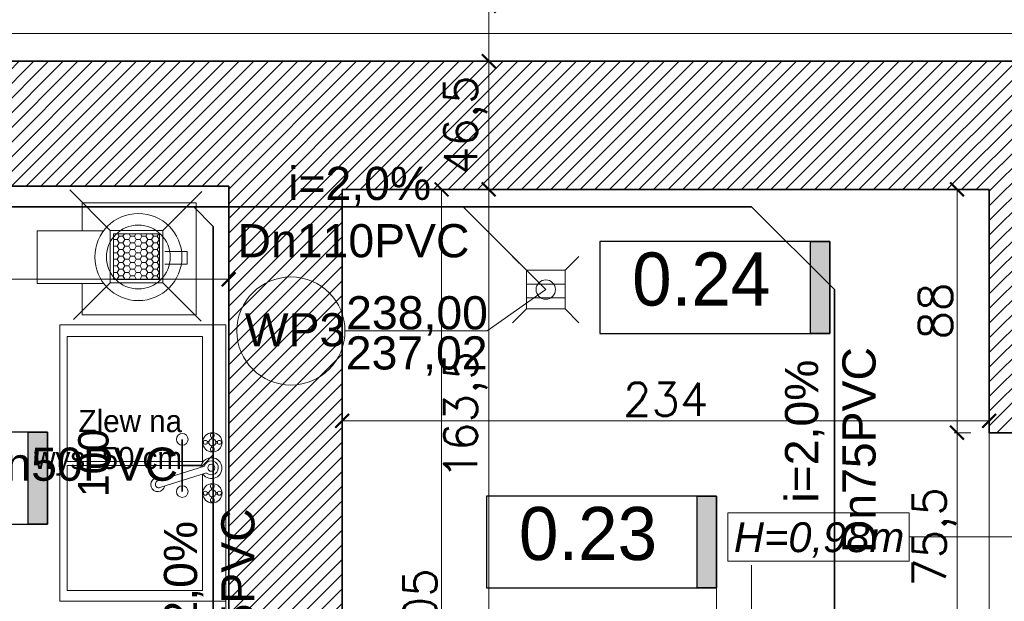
# Model space of a CAD drawing. Header units: millimetres. Extents: x -740 to 33545, y 5178 to 22494.
# Tile 117 of 250: x 9529 to 9885, y 11173 to 11384. Entities that reach past the tile are written whole.
import ezdxf
from ezdxf.lldxf.tags import DXFTag

# ---------------------------------------------------------------- set-up
doc = ezdxf.new("R2010")
doc.units = ezdxf.units.MM
doc.header["$MEASUREMENT"] = 0
doc.layers.get('Defpoints').update_dxf_attribs({"color": 252})
for name, color, linetype in [('_I_EKO_PODKLAD 3', 252, 'Continuous'), ('tabelki opis', 252, 'Continuous'), ('TECHNOLOGIA KUCHNI', 252, 'Continuous'), ('ULTRA-GASTRO TECHNOLOGIA', 252, 'Continuous'), ('Wymiary mebli mm', 252, 'Continuous')]:
    doc.layers.add(name, color=color, linetype=linetype)
for name, color, linetype, lineweight in [('_IS_EKO_KS_opis', 7, 'Continuous', 15), ('_IS_EKO_KS_prow_w_posadzce', 34, 'Continuous', 35), ('_IS_EKO_opis', 7, 'Continuous', 18), ('A_istniejÄ…ce Ĺ›ciany', 252, 'Continuous', 35), ('A_izolacja', 252, 'Continuous', 9), ('A_opisy', 252, 'Continuous', 15), ('l.przerywana', 252, 'ICAD_ISO03W100', 5), ('l.wypeĹ‚nien', 252, 'Continuous', 5), ('wymiarowanie', 252, 'Continuous', 9)]:
    doc.layers.add(name, color=color, linetype=linetype, lineweight=lineweight)
doc.styles.add('Arial_1', font='arial.ttf')
doc.styles.add('ARIALL', font='GOTHIC.TTF', dxfattribs={"height": 40})
doc.styles.add('ROMANS', font='romans')
doc.styles.add('styl2', font='simplex.shx')
doc.linetypes.add('BATTING', pattern='A,0.00254,-2.54,[134,ltypeshp.shx,S=2.54,R=0,X=-2.54,Y=0],-5.08,[134,ltypeshp.shx,S=2.54,R=180,X=2.54,Y=0],-2.54', length=10.16254)
tags = doc.linetypes.add('ICAD_ISO03W100', pattern=[30, 12, -18]).pattern_tags.tags
tags[6:7] = [DXFTag(74, 4), DXFTag(75, 0), DXFTag(340, '0'), DXFTag(46, 1.0), DXFTag(50, 0.0), DXFTag(44, 0.0), DXFTag(45, 0.0)]
tags[4:5] = [DXFTag(74, 4), DXFTag(75, 0), DXFTag(340, '0'), DXFTag(46, 1.0), DXFTag(50, 0.0), DXFTag(44, 0.0), DXFTag(45, 0.0)]
doc.dimstyles.new('Skala 1-50', dxfattribs={"dimtxt": 12, "dimasz": 5, "dimexe": 1, "dimexo": 1, "dimgap": 1.5, "dimtad": 1, "dimdec": 1, "dimrnd": 0.5, "dimtxsty": 'styl2', "dimblk": 'ARCHTICK', "dimcen": 5, "dimadec": 0, "dimazin": 0, "dimtfac": 1, "dimtdec": 1, "dimtmove": 1, "dimatfit": 3, "dimldrblk": 'ARCHTICK', "dimfxl": 0, "dimlwd": -1, "dimlwe": -1, "dimarcsym": 0})

# ---------------------------------------------------------------- blocks, each defined once
blk = doc.blocks.new('_ArchTick')
at = {"color": 0, "linetype": 'ByBlock', "const_width": 0.15}
blk.add_lwpolyline([(-0.5, -0.5), (0.5, 0.5)], dxfattribs=at)
blk = doc.blocks.new('*D1155')
at = {"layer": 'Defpoints', "color": 0}
for p in [(9879.19, 11238.62), (9645.19, 11231.38), (9879.19, 11224.96)]:
    blk.add_point(p, dxfattribs=at)
at = {"layer": 'wymiarowanie', "color": 0}
for p, q in [((9645.19, 11233.62), (9645.19, 11239.62)), ((9645.19, 11238.62), (9879.19, 11238.62)), ((9879.19, 11233.62), (9879.19, 11239.62))]:
    blk.add_line(p, q, dxfattribs=at)
at = {"layer": 'wymiarowanie', "color": 0, "xscale": 5, "yscale": 5, "zscale": 5, "rotation": 180}
blk.add_blockref('_ArchTick', (9645.19, 11238.62), dxfattribs=at)
at = {"layer": 'wymiarowanie', "color": 0, "xscale": 5, "yscale": 5, "zscale": 5}
blk.add_blockref('_ArchTick', (9879.19, 11238.62), dxfattribs=at)
at = {"layer": 'wymiarowanie', "color": 0, "insert": (9762.19, 11246.42), "char_height": 12, "attachment_point": 5, "style": 'styl2'}
blk.add_mtext('234', dxfattribs=at)
blk = doc.blocks.new('*D1308')
at = {"layer": 'Defpoints', "color": 0}
for p in [(9392.17, 11312.74), (9604.19, 11304.96), (9604.19, 11289.82)]:
    blk.add_point(p, dxfattribs=at)
at = {"layer": 'wymiarowanie', "color": 0}
for p, q in [((9392.17, 11294.82), (9392.17, 11288.82)), ((9604.19, 11294.82), (9604.19, 11288.82)), ((9392.17, 11289.82), (9604.19, 11289.82))]:
    blk.add_line(p, q, dxfattribs=at)
at = {"layer": 'wymiarowanie', "color": 0, "xscale": 5, "yscale": 5, "zscale": 5, "rotation": 180}
blk.add_blockref('_ArchTick', (9392.17, 11289.82), dxfattribs=at)
at = {"layer": 'wymiarowanie', "color": 0, "xscale": 5, "yscale": 5, "zscale": 5}
blk.add_blockref('_ArchTick', (9604.19, 11289.82), dxfattribs=at)
at = {"layer": 'wymiarowanie', "color": 0, "insert": (9498.18, 11297.47), "char_height": 12, "attachment_point": 5, "style": 'styl2'}
blk.add_mtext('212', dxfattribs=at)
blk = doc.blocks.new('A$C1BAB27D1')
at = {"layer": 'TECHNOLOGIA KUCHNI', "lineweight": 9}
h = blk.add_hatch(dxfattribs=at)
h.set_pattern_fill('HONEY', color=8, scale=11, style=0)
h.set_pattern_definition([(0, (43.2242, -1365.8819), (2.0625, 1.1907849), [1.375, -2.75]), (120, (43.2242, -1365.8819), (-2.0625, 1.1907849), [1.375, -2.75]), (60, (43.2242, -1365.8819), (5e-09, 2.3815699), [-2.75, 1.375])])
h.paths.add_polyline_path([(31.88, 32.43), (31.88, 15.84), (15.28, 15.84), (15.28, 32.43)])
at = {"layer": 'TECHNOLOGIA KUCHNI', "color": 8, "lineweight": 9}
for p, q in [((0.18, 47.54), (14.08, 33.64)), ((46.32, 46.87), (33.08, 33.64)), ((14.08, 14.64), (0, 0.56)), ((33.08, 14.64), (47.71, 0))]:
    blk.add_line(p, q, dxfattribs=at)
at = {"layer": 'TECHNOLOGIA KUCHNI', "color": 8, "lineweight": 13}
for p, q in [((13.37, 26.9), (5.26, 26.9)), ((5.26, 22.28), (5.26, 26.9)), ((13.37, 22.28), (5.26, 22.28))]:
    blk.add_line(p, q, dxfattribs=at)
for points in [[(43.26, 33.86), (43.26, 45.14), (2.05, 45.14), (2.05, 4.66), (43.26, 4.66), (43.26, 14.8)], [(35.5, 33.78), (35.5, 33.86), (59.5, 33.86), (59.5, 14.8), (35.5, 14.8)]]:
    blk.add_lwpolyline(points, dxfattribs=at)
at = {"layer": 'TECHNOLOGIA KUCHNI', "color": 8, "lineweight": 9}
for points in [[(14.08, 14.64), (33.08, 14.64), (33.08, 33.64), (14.08, 33.64)], [(15.28, 15.84), (31.88, 15.84), (31.88, 32.43), (15.28, 32.43)]]:
    blk.add_lwpolyline(points, close=True, dxfattribs=at)
at = {"layer": 'TECHNOLOGIA KUCHNI', "color": 8, "lineweight": 13}
for radius in [15.75, 11.55]:
    blk.add_circle((22.93, 24.29), radius, dxfattribs=at)
blk = doc.blocks.new('*D2078')
at = {"layer": 'Defpoints', "color": 0}
for p in [(9924.19, 11672.24), (8887.19, 11368.7), (9924.19, 11368.7)]:
    blk.add_point(p, dxfattribs=at)
at = {"layer": 'wymiarowanie', "color": 0}
for p, q in [((8887.19, 11667.24), (8887.19, 11673.24)), ((8887.19, 11672.24), (9924.19, 11672.24)), ((9924.19, 11667.24), (9924.19, 11673.24))]:
    blk.add_line(p, q, dxfattribs=at)
at = {"layer": 'wymiarowanie', "color": 0, "xscale": 5, "yscale": 5, "zscale": 5, "rotation": 180}
blk.add_blockref('_ArchTick', (8887.19, 11672.24), dxfattribs=at)
at = {"layer": 'wymiarowanie', "color": 0, "xscale": 5, "yscale": 5, "zscale": 5}
blk.add_blockref('_ArchTick', (9924.19, 11672.24), dxfattribs=at)
at = {"layer": 'wymiarowanie', "color": 0, "insert": (9405.69, 11680.04), "char_height": 12, "attachment_point": 5, "style": 'styl2'}
blk.add_mtext('1037', dxfattribs=at)
blk = doc.blocks.new('*D2251')
at = {"layer": 'Defpoints', "color": 0}
for p in [(9698.22, 11322.32), (9736.51, 11322.32), (9755.19, 11158.89)]:
    blk.add_point(p, dxfattribs=at)
at = {"layer": 'wymiarowanie', "color": 0}
for p, q in [((9703.22, 11322.32), (9697.22, 11322.32)), ((9698.22, 11158.89), (9698.22, 11322.32)), ((9703.22, 11158.89), (9697.22, 11158.89))]:
    blk.add_line(p, q, dxfattribs=at)
at = {"layer": 'wymiarowanie', "color": 0, "xscale": 5, "yscale": 5, "zscale": 5}
for p, rotation in [((9698.22, 11322.32), 90), ((9698.22, 11158.89), 270)]:
    blk.add_blockref('_ArchTick', p, dxfattribs=dict(at, rotation=rotation))
at = {"layer": 'wymiarowanie', "color": 0, "insert": (9689.88, 11240.61), "char_height": 12, "attachment_point": 5, "rotation": 90, "style": 'styl2'}
blk.add_mtext('163,5', dxfattribs=at)
blk = doc.blocks.new('*D2252')
at = {"layer": 'Defpoints', "color": 0}
for p in [(9698.22, 11368.7), (9736.51, 11368.7), (9736.51, 11322.32)]:
    blk.add_point(p, dxfattribs=at)
at = {"layer": 'wymiarowanie', "color": 0}
for p, q in [((9703.22, 11368.7), (9697.22, 11368.7)), ((9698.22, 11322.32), (9698.22, 11368.7)), ((9703.22, 11322.32), (9697.22, 11322.32))]:
    blk.add_line(p, q, dxfattribs=at)
at = {"layer": 'wymiarowanie', "color": 0, "xscale": 5, "yscale": 5, "zscale": 5}
for p, rotation in [((9698.22, 11368.7), 90), ((9698.22, 11322.32), 270)]:
    blk.add_blockref('_ArchTick', p, dxfattribs=dict(at, rotation=rotation))
at = {"layer": 'wymiarowanie', "color": 0, "insert": (9689.88, 11345.51), "char_height": 12, "attachment_point": 5, "rotation": 90, "style": 'styl2'}
blk.add_mtext('46,5', dxfattribs=at)
blk = doc.blocks.new('*D2253')
at = {"layer": 'Defpoints', "color": 0}
for p in [(9698.22, 11388.7), (9727.13, 11388.7), (9736.51, 11368.7)]:
    blk.add_point(p, dxfattribs=at)
at = {"layer": 'wymiarowanie', "color": 0}
for p, q in [((9698.22, 11388.7), (9698.22, 11416.42)), ((9703.22, 11388.7), (9697.22, 11388.7)), ((9698.22, 11368.7), (9698.22, 11388.7)), ((9703.22, 11368.7), (9697.22, 11368.7))]:
    blk.add_line(p, q, dxfattribs=at)
at = {"layer": 'wymiarowanie', "color": 0, "xscale": 5, "yscale": 5, "zscale": 5}
for p, rotation in [((9698.22, 11388.7), 90), ((9698.22, 11368.7), 270)]:
    blk.add_blockref('_ArchTick', p, dxfattribs=dict(at, rotation=rotation))
at = {"layer": 'wymiarowanie', "color": 0, "insert": (9690.42, 11406.19), "char_height": 12, "attachment_point": 5, "rotation": 90, "style": 'styl2'}
blk.add_mtext('20', dxfattribs=at)
blk = doc.blocks.new('*D2473')
at = {"layer": 'Defpoints', "color": 0}
for p in [(9867.56, 11234.32), (9888.94, 11234.32), (9888.94, 11158.89)]:
    blk.add_point(p, dxfattribs=at)
at = {"layer": 'wymiarowanie', "color": 0}
for p, q in [((9872.56, 11234.32), (9866.56, 11234.32)), ((9867.56, 11158.89), (9867.56, 11234.32)), ((9872.56, 11158.89), (9866.56, 11158.89))]:
    blk.add_line(p, q, dxfattribs=at)
at = {"layer": 'wymiarowanie', "color": 0, "xscale": 5, "yscale": 5, "zscale": 5}
for p, rotation in [((9867.56, 11234.32), 90), ((9867.56, 11158.89), 270)]:
    blk.add_blockref('_ArchTick', p, dxfattribs=dict(at, rotation=rotation))
at = {"layer": 'wymiarowanie', "color": 0, "insert": (9859.36, 11196.61), "char_height": 12, "attachment_point": 5, "rotation": 90, "style": 'styl2'}
blk.add_mtext('75,5', dxfattribs=at)
blk = doc.blocks.new('*D2474')
at = {"layer": 'Defpoints', "color": 0}
for p in [(9867.56, 11322.32), (9888.94, 11322.32), (9888.94, 11234.32)]:
    blk.add_point(p, dxfattribs=at)
at = {"layer": 'wymiarowanie', "color": 0}
for p, q in [((9872.56, 11322.32), (9866.56, 11322.32)), ((9867.56, 11234.32), (9867.56, 11322.32)), ((9872.56, 11234.32), (9866.56, 11234.32))]:
    blk.add_line(p, q, dxfattribs=at)
at = {"layer": 'wymiarowanie', "color": 0, "xscale": 5, "yscale": 5, "zscale": 5}
for p, rotation in [((9867.56, 11322.32), 90), ((9867.56, 11234.32), 270)]:
    blk.add_blockref('_ArchTick', p, dxfattribs=dict(at, rotation=rotation))
at = {"layer": 'wymiarowanie', "color": 0, "insert": (9859.76, 11278.32), "char_height": 12, "attachment_point": 5, "rotation": 90, "style": 'styl2'}
blk.add_mtext('88', dxfattribs=at)
blk = doc.blocks.new('*D2728')
at = {"layer": 'Defpoints', "color": 0}
for p in [(9681.17, 11322.32), (9708.86, 11322.32), (9708.86, 11017.32)]:
    blk.add_point(p, dxfattribs=at)
at = {"layer": 'wymiarowanie', "color": 0}
for p, q in [((9686.17, 11322.32), (9680.17, 11322.32)), ((9681.17, 11017.32), (9681.17, 11322.32)), ((9686.17, 11017.32), (9680.17, 11017.32))]:
    blk.add_line(p, q, dxfattribs=at)
at = {"layer": 'wymiarowanie', "color": 0, "xscale": 5, "yscale": 5, "zscale": 5}
for p, rotation in [((9681.17, 11322.32), 90), ((9681.17, 11017.32), 270)]:
    blk.add_blockref('_ArchTick', p, dxfattribs=dict(at, rotation=rotation))
at = {"layer": 'wymiarowanie', "color": 0, "insert": (9673.37, 11169.82), "char_height": 12, "attachment_point": 5, "rotation": 90, "style": 'styl2'}
blk.add_mtext('305', dxfattribs=at)

msp = doc.modelspace()

# ---------------------------------------------------------------- hatches: boundary and pattern name
at = {"layer": 'l.wypeĹ‚nien'}
h = msp.add_hatch(dxfattribs=at)
h.set_pattern_fill('ANSI31', color=256, scale=30, style=0)
edge = h.paths.add_edge_path()
edge.add_line((8932.19, 10920.7), (8932.19, 10978.67))
edge.add_line((8932.19, 10978.67), (8932.19, 11023.17))
edge.add_line((8932.19, 11023.17), (8932.19, 11086.55))
edge.add_line((8932.19, 11086.55), (8932.19, 11090.05))
edge.add_line((8932.19, 11090.05), (8887.19, 11090.05))
edge.add_line((8887.19, 11090.05), (8887.19, 10920.7))
edge.add_line((8887.19, 10920.7), (8932.19, 10920.7))
h.paths.add_polyline_path([(9644.52, 11095.63), (9645.19, 11095.63), (9645.19, 11322.32), (9879.19, 11322.32), (9879.19, 11234.32), (9924.19, 11234.32), (9924.19, 11368.7), (9592.09, 11368.7), (9506.19, 11368.7), (9506.19, 11323.52), (9604.19, 11323.52), (9604.19, 11095.63)])
h.paths.add_polyline_path([(8887.19, 10686.04), (8932.19, 10686.04), (8932.19, 10794.52), (9246.19, 10794.52), (9246.19, 10833.52), (9259.19, 10833.52), (9259.19, 10907.02), (9235.19, 10907.02), (9235.19, 10833.52), (8932.19, 10833.52), (8932.19, 10920.7), (8887.19, 10920.7)])
h.paths.add_polyline_path([(8975.77, 11323.52), (9235.19, 11323.52), (9259.19, 11323.52), (9360.94, 11323.52), (9360.94, 11368.7), (8975.77, 11368.7)])
h.paths.add_polyline_path([(8887.19, 11368.7), (8887.19, 11236.3), (8907.93, 11236.3), (8932.19, 11236.3), (8932.19, 11323.52), (8975.77, 11323.52), (8975.77, 11368.7)])
h.paths.add_polyline_path([(9604.19, 11095.63), (9644.52, 11095.63), (9644.52, 11090.06), (9645.19, 11090.06), (9645.19, 11005.43), (9612.19, 11005.43), (9612.19, 11018.43), (9604.19, 11018.43)])
h.paths.add_polyline_path([(9924.19, 11095.63), (9924.19, 11158.89), (9879.19, 11158.89), (9879.19, 11095.63)])
h.paths.add_polyline_path([(9246.19, 10833.52), (9246.19, 10794.52), (9266.19, 10794.52), (9266.19, 10833.52)])
h.paths.add_polyline_path([(9879.19, 11078.49), (9924.19, 11078.59), (9924.19, 11095.63), (9879.19, 11095.63)])
h.paths.add_polyline_path([(9259.19, 10907.02), (9259.19, 10927.02), (9250.18, 10927.02), (9235.19, 10927.02), (9235.19, 10907.02)])
h.paths.add_polyline_path([(9235.19, 11072.32), (9235.19, 11052.32), (9259.19, 11052.32), (9259.19, 11072.32)])
h.paths.add_polyline_path([(9235.19, 11029.02), (9250.18, 11029.02), (9259.19, 11029.02), (9259.19, 11035.15), (9259.19, 11049.02), (9235.19, 11049.02)])
h.paths.add_polyline_path([(9235.19, 11323.52), (9235.19, 11303.52), (9259.19, 11303.52), (9259.19, 11323.52)])
h.paths.add_polyline_path([(9235.19, 11186.92), (9259.19, 11186.92), (9259.19, 11186.92), (9259.19, 11191.52), (9259.19, 11199.52), (9259.19, 11199.52), (9235.19, 11199.52), (9235.19, 11191.52)])
h.paths.add_polyline_path([(9235.19, 11174.32), (9247.19, 11174.32), (9259.19, 11174.32), (9259.19, 11174.32), (9259.19, 11186.92), (9259.19, 11186.92), (9235.19, 11186.92), (9235.19, 11174.32)])
h.paths.add_polyline_path([(9259.19, 11049.02), (9259.19, 11051.92), (9259.19, 11052.32), (9235.19, 11052.32), (9235.19, 11049.02), (9259.19, 11049.02)])
at = {"layer": 'tabelki opis'}
for points in [[(9821.5, 11270.2), (9821.5, 11303.46), (9814.54, 11303.46), (9814.54, 11270.2)], [(9538.65, 11201.19), (9538.65, 11234.46), (9531.69, 11234.46), (9531.69, 11201.19)], [(9780.56, 11178.16), (9780.56, 11211.43), (9773.6, 11211.43), (9773.6, 11178.16)]]:
    msp.add_hatch(color=256, dxfattribs=at).paths.add_polyline_path(points)

# ---------------------------------------------------------------- linework, layer by layer
at = {"layer": '_IS_EKO_KS_prow_w_posadzce'}
for p, q in [((9399.69, 11316.02), (9591.53, 11316.02)), ((9598.6, 11308.95), (9591.53, 11316.02)), ((9591.53, 11316.02), (9688.93, 11316.02)), ((9718.85, 11286.1), (9688.93, 11316.02)), ((9688.93, 11316.02), (9793.26, 11316.02)), ((9823.19, 11286.1), (9793.26, 11316.02)), ((9598.6, 11308.95), (9598.6, 11097.57)), ((9823.19, 11082.11), (9823.19, 11286.1)), ((9587.41, 11231.92), (9587.41, 11213.02)), ((9598.6, 11226.26), (9594.81, 11222.47)), ((9587.41, 11222.47), (9594.81, 11222.47))]:
    msp.add_line(p, q, dxfattribs=at)
at = {"layer": '_IS_EKO_opis'}
for p, q in [((9711.85, 11293.1), (9706.85, 11298.1)), ((9725.85, 11293.1), (9730.85, 11298.1)), ((9725.85, 11293.1), (9711.85, 11293.1)), ((9711.85, 11293.1), (9711.85, 11279.1)), ((9725.85, 11279.1), (9725.85, 11293.1)), ((9718.85, 11286.1), (9697.65, 11271.11)), ((9711.85, 11288.1), (9725.85, 11288.1)), ((9711.85, 11283.1), (9725.85, 11283.1)), ((9706.85, 11274.1), (9711.85, 11279.1)), ((9711.85, 11279.1), (9725.85, 11279.1)), ((9730.85, 11274.1), (9725.85, 11279.1)), ((9697.65, 11271.11), (9646.24, 11271.11))]:
    msp.add_line(p, q, dxfattribs=at)
for centre, radius in [((9626.69, 11271.11), 19.55), ((9718.85, 11286.1), 3.5)]:
    msp.add_circle(centre, radius, dxfattribs=at)
at = {"layer": 'A_istniejÄ…ce Ĺ›ciany'}
for points in [[(9592.09, 11368.7), (9502.09, 11368.7)], [(9924.19, 11368.7), (9592.09, 11368.7)], [(9506.19, 11323.52), (9604.19, 11323.52)], [(9604.19, 11018.43), (9604.19, 11323.52)], [(9645.19, 11322.32), (9879.19, 11322.32)], [(9645.19, 11005.43), (9645.19, 11322.32)], [(9879.19, 11322.32), (9879.19, 11234.32)], [(9879.19, 11234.32), (9924.19, 11234.32)]]:
    msp.add_lwpolyline(points, dxfattribs=at)
at = {"layer": 'A_izolacja', "linetype": 'BATTING', "ltscale": 0.1}
msp.add_lwpolyline([(9924.19, 11378.7), (8877.19, 11378.7), (8877.19, 11236.3)], dxfattribs=at)
at = {"layer": 'A_opisy'}
msp.add_line((9850.18, 11196.61), (9983.65, 11196.61), dxfattribs=at)
at = {"layer": 'A_opisy', "ltscale": 0.3}
msp.add_lwpolyline([(9784.72, 11205.37), (9850.18, 11205.37), (9850.18, 11187.84), (9784.72, 11187.84)], close=True, dxfattribs=at)
at = {"layer": 'l.przerywana', "lineweight": 13, "ltscale": 0.3}
msp.add_lwpolyline([(9879.19, 10862.32), (9879.19, 11234.32)], dxfattribs=at)
at = {"layer": 'tabelki opis'}
for points in [[(9821.5, 11303.46), (9738.34, 11303.46), (9738.34, 11270.2), (9821.5, 11270.2), (9821.5, 11303.46)], [(9538.65, 11234.46), (9455.49, 11234.46), (9455.49, 11201.19), (9538.65, 11201.19), (9538.65, 11234.46)], [(9780.56, 11211.43), (9697.4, 11211.43), (9697.4, 11178.16), (9780.56, 11178.16), (9780.56, 11211.43)]]:
    msp.add_lwpolyline(points, dxfattribs=at)
for points in [[(9821.5, 11270.2), (9814.54, 11270.2), (9814.54, 11303.46), (9821.5, 11303.46)], [(9538.65, 11201.19), (9531.69, 11201.19), (9531.69, 11234.46), (9538.65, 11234.46)], [(9780.56, 11178.16), (9773.6, 11178.16), (9773.6, 11211.43), (9780.56, 11211.43)]]:
    msp.add_lwpolyline(points, close=True, dxfattribs=at)
at = {"layer": 'ULTRA-GASTRO TECHNOLOGIA', "linetype": 'Continuous', "lineweight": 13}
for p, q in [((9543.11, 11273.36), (9543.11, 11173.36)), ((9603.11, 11273.36), (9543.11, 11273.36)), ((9603.11, 11173.36), (9603.11, 11273.36)), ((9545.84, 11223.9), (9545.84, 11269.1)), ((9545.84, 11269.1), (9594.73, 11269.1)), ((9594.73, 11269.1), (9594.73, 11223.9)), ((9594.73, 11223.9), (9545.84, 11223.9)), ((9545.84, 11177.21), (9545.84, 11222.42)), ((9545.84, 11222.42), (9594.28, 11222.42)), ((9594.73, 11219.31), (9594.73, 11177.21)), ((9594.73, 11177.21), (9545.84, 11177.21)), ((9543.11, 11173.36), (9603.11, 11173.36)), ((9558.11, 11173.36), (9603.11, 11173.36)), ((9603.11, 11093.32), (9603.11, 11173.36))]:
    msp.add_line(p, q, dxfattribs=at)
at = {"layer": 'ULTRA-GASTRO TECHNOLOGIA', "linetype": 'Continuous', "lineweight": 9}
for p, q in [((9597.96, 11232.06), (9597.96, 11232.75)), ((9598.6, 11232.07), (9598.6, 11232.75)), ((9597.06, 11231.16), (9596.38, 11231.16)), ((9597.06, 11230.52), (9596.38, 11230.52)), ((9597.96, 11229.62), (9597.96, 11228.94)), ((9598.6, 11229.63), (9598.6, 11228.94)), ((9599.5, 11231.16), (9600.19, 11231.16)), ((9599.5, 11230.52), (9600.19, 11230.52)), ((9595.42, 11222.19), (9578.56, 11216.89)), ((9579.33, 11214.46), (9596.18, 11219.77)), ((9597.06, 11212.74), (9596.38, 11212.74)), ((9597.06, 11212.11), (9596.38, 11212.11)), ((9597.96, 11213.64), (9597.96, 11214.33)), ((9598.6, 11213.65), (9598.6, 11214.33)), ((9599.5, 11212.74), (9600.19, 11212.74)), ((9599.5, 11212.11), (9600.19, 11212.11)), ((9597.96, 11211.2), (9597.96, 11210.52)), ((9598.6, 11211.21), (9598.6, 11210.52))]:
    msp.add_line(p, q, dxfattribs=at)
at = {"layer": 'ULTRA-GASTRO TECHNOLOGIA', "linetype": 'Continuous', "lineweight": 13}
for centre in [(9587.41, 11231.92), (9587.41, 11213.02)]:
    msp.add_circle(centre, 2.1, dxfattribs=at)
at = {"layer": 'ULTRA-GASTRO TECHNOLOGIA', "linetype": 'Continuous', "lineweight": 9}
for centre, radius in [((9598.28, 11230.84), 3.49), ((9598.28, 11233.38), 0.71), ((9595.74, 11230.84), 0.71), ((9598.28, 11230.84), 1.27), ((9600.82, 11230.84), 0.71), ((9598.28, 11228.3), 0.71), ((9597.9, 11221.63), 1.27), ((9598.28, 11212.43), 3.49), ((9598.28, 11214.97), 0.71), ((9595.74, 11212.43), 0.71), ((9598.28, 11212.43), 1.27), ((9600.82, 11212.43), 0.71), ((9598.28, 11209.89), 0.71)]:
    msp.add_circle(centre, radius, dxfattribs=at)
for centre, radius, start, end in [((9597.96, 11221.51), 3.79, 214.7933, 175.5589), ((9597.9, 11221.63), 2.54, 227.8034, 167.2157), ((9578.58, 11215.56), 2.56, 47.2248, 347.6958), ((9578.94, 11215.67), 1.27, 107.4603, 287.4603)]:
    msp.add_arc(centre, radius, start, end, dxfattribs=at)
at = {"layer": 'wymiarowanie'}
for p, q in [((9793.19, 11156.32), (9793.19, 11186.4)), ((9780.56, 11178.16), (9780.56, 11085.44))]:
    msp.add_line(p, q, dxfattribs=at)

# ---------------------------------------------------------------- block references
at = {"layer": '_I_EKO_PODKLAD 3', "rotation": 180}
msp.add_blockref('A$C1BAB27D1', (9594.45, 11322.15), dxfattribs=at)

# ---------------------------------------------------------------- texts
at = {"layer": '_IS_EKO_KS_opis', "style": 'Arial_1'}
msp.add_text('Dn50PVC', height=12, dxfattribs=at).set_placement((9511.33, 11216.94))
at = {"layer": '_IS_EKO_KS_opis', "char_height": 12, "attachment_point": 1, "style": 'Arial_1'}
for s, insert, width in [('i=2,0%', (9625.67, 11330.5), 220.9), ('Dn110PVC\\P', (9607.39, 11309.76), 220.9), ('238,00', (9646.66, 11283.7), 45.4514), ('WP3', (9610.02, 11277.55), 35.3511), ('237,02', (9646.53, 11269.19), 45.4514)]:
    msp.add_mtext(s, dxfattribs=dict(at, insert=insert, width=width))
at = {"layer": '_IS_EKO_KS_opis', "char_height": 12, "width": 220.9, "attachment_point": 1, "rotation": 90, "style": 'Arial_1'}
for s, insert in [('i=2,0%', (9805.34, 11209.04)), ('Dn75PVC\\P', (9826.09, 11190.76)), ('i=2,0%', (9580.76, 11150.7)), ('Dn75PVC\\P', (9601.5, 11132.42))]:
    msp.add_mtext(s, dxfattribs=dict(at, insert=insert))
at = {"layer": 'A_opisy', "ltscale": 0.3, "insert": (9786.84, 11201.92), "char_height": 10.8, "width": 109.7533, "attachment_point": 1, "style": 'ARIALL'}
msp.add_mtext('{\\fArial|b0|i1|c238|p34;H=0,98m}', dxfattribs=at)
at = {"layer": 'tabelki opis', "char_height": 19.2, "width": 56.7, "attachment_point": 1}
for s, insert in [('{\\fCentury Gothic|b0|i0|c238|p34;0.24}', (9750.07, 11299.51)), ('{\\fCentury Gothic|b0|i0|c238|p34;0.23}', (9709.13, 11207.47))]:
    msp.add_mtext(s, dxfattribs=dict(at, insert=insert))
at = {"layer": 'wymiarowanie', "linetype": 'Continuous', "insert": (9587.34, 11265.87), "char_height": 14, "width": 327.6277, "attachment_point": 3, "style": 'ROMANS'}
msp.add_mtext('\\pi57.96004;{\\Fsimplex8;\\T0.75000;}\\P{\\fCentury Gothic|b0|i0|c238|p0;\\H0.57143x;Zlew na }\\P{\\fCentury Gothic|b0|i0|c238|p0;\\H0.57143x;wys. 50 cm}', dxfattribs=at)
at = {"layer": 'Wymiary mebli mm', "insert": (9555.33, 11223.36), "char_height": 11, "attachment_point": 5, "rotation": 90}
msp.add_mtext('100', dxfattribs=at)

# ---------------------------------------------------------------- dimensions: what is measured, and where the dimension line sits
at = {"layer": 'wymiarowanie'}
for base, p1, p2, picture, middle in [((9924.19, 11672.24), (8887.19, 11368.7), (9924.19, 11368.7), '*D2078', (9405.69, 11680.04)), ((9604.19, 11289.82), (9392.17, 11312.74), (9604.19, 11304.96), '*D1308', (9498.18, 11297.47)), ((9879.19, 11238.62), (9645.19, 11231.38), (9879.19, 11224.96), '*D1155', (9762.19, 11246.42))]:
    dim = msp.add_linear_dim(base=base, p1=p1, p2=p2, dimstyle='Skala 1-50', dxfattribs=at)
    dim.commit()
    dim.dimension.update_dxf_attribs({"geometry": picture, "text_midpoint": middle})
dim = msp.add_linear_dim(base=(9698.22, 11388.7), p1=(9736.51, 11368.7), p2=(9727.13, 11388.7), angle=90, dimstyle='Skala 1-50', dxfattribs=at)
dim.commit()
dim.dimension.update_dxf_attribs({"geometry": '*D2253', "text_midpoint": (9698.28, 11406.19), "dimtype": 160})
for base, p1, p2, picture, middle in [((9698.22, 11368.7), (9736.51, 11322.32), (9736.51, 11368.7), '*D2252', (9689.88, 11345.51)), ((9681.17, 11322.32), (9708.86, 11017.32), (9708.86, 11322.32), '*D2728', (9673.37, 11169.82)), ((9698.22, 11322.32), (9755.19, 11158.89), (9736.51, 11322.32), '*D2251', (9689.88, 11240.61)), ((9867.56, 11322.32), (9888.94, 11234.32), (9888.94, 11322.32), '*D2474', (9859.76, 11278.32)), ((9867.56, 11234.32), (9888.94, 11158.89), (9888.94, 11234.32), '*D2473', (9859.36, 11196.61))]:
    dim = msp.add_linear_dim(base=base, p1=p1, p2=p2, angle=90, dimstyle='Skala 1-50', dxfattribs=at)
    dim.commit()
    dim.dimension.update_dxf_attribs({"geometry": picture, "text_midpoint": middle})

doc.saveas('drawing.dxf')
